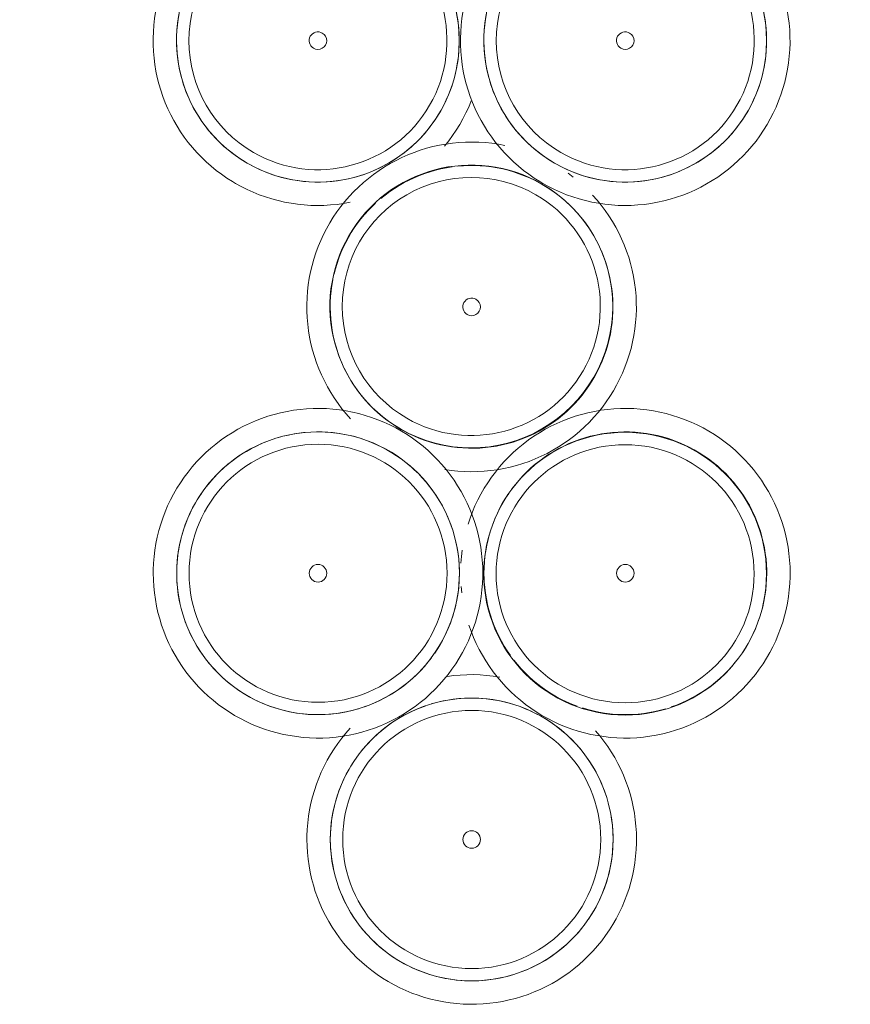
# Model space of a CAD drawing. Extents: x 2744 to 57639, y 3641 to 38820.
# Tile 92 of 179: x 36523 to 36665, y 34235 to 34403. Entities that reach past the tile are written whole.
import ezdxf

# ---------------------------------------------------------------- set-up
doc = ezdxf.new("R2010")
doc.units = 0
doc.header["$LTSCALE"] = 50
doc.layers.get('0').update_dxf_attribs({"linetype": 'CONTINUOUS'})
doc.layers.add('A-GENM', color=8, linetype='CONTINUOUS', lineweight=18)
pattern_1 = [(165, (48077.6, -14474), (-183.013, -683.013), []), (165, (47992.6, -14326.8), (-183.013, -683.013), []), (165, (47987.6, -14318.14), (-183.013, -683.013), []), (165, (47982.6, -14309.5), (-183.013, -683.013), []), (165, (47977.6, -14300.8), (-183.013, -683.013), []), (165, (47972.6, -14292.16), (-183.013, -683.013), []), (165, (47967.6, -14283.5), (-183.013, -683.013), []), (165, (47962.6, -14274.84), (-183.013, -683.013), [])]

# ---------------------------------------------------------------- blocks, each defined once
blk = doc.blocks.new('22_KA_stijgerbuizenwand sectie - Type-7988461-Plotview 4e Verdieping - schaal 1 op 100')
at = {"layer": 'A-GENM'}
blk.add_line((-1.81, 43.22), (-1.7, 42.1), dxfattribs=at)
at = {"layer": 'A-GENM', "flags": 128}
for points in [[(1.9, 45.47), (1.88, 46.59), (1.81, 47.72), (1.7, 48.84), (1.54, 49.95), (1.34, 51.06), (1.09, 52.16), (0.8, 53.25), (0.47, 54.32), (0.1, 55.38), (-0.32, 56.43), (-0.78, 57.46), (-1.28, 58.47), (-1.82, 59.45), (-2.4, 60.42), (-3.02, 61.36), (-3.67, 62.28), (-4.36, 63.17), (-5.09, 64.03), (-5.85, 64.86), (-6.64, 65.66), (-7.46, 66.43), (-8.31, 67.16), (-9.2, 67.86), (-10.11, 68.53), (-11.04, 69.15), (-12, 69.74), (-12.98, 70.29), (-13.99, 70.8), (-15.01, 71.27), (-16.05, 71.7), (-17.11, 72.09), (-18.18, 72.43), (-19.26, 72.74), (-20.36, 72.99), (-21.47, 73.21), (-22.58, 73.38), (-23.7, 73.5), (-24.82, 73.58), (-25.95, 73.61), (-27.07, 73.6), (-28.2, 73.55), (-29.32, 73.45), (-30.43, 73.3), (-31.54, 73.11), (-32.65, 72.88), (-33.74, 72.6), (-34.82, 72.28), (-35.88, 71.92), (-36.93, 71.51), (-37.96, 71.06), (-38.98, 70.57), (-39.97, 70.05), (-40.94, 69.48), (-41.89, 68.87), (-42.82, 68.23), (-43.71, 67.54), (-44.58, 66.83), (-45.42, 66.08), (-46.23, 65.3), (-47.01, 64.48), (-47.75, 63.64), (-48.46, 62.76), (-49.13, 61.86), (-49.77, 60.93), (-50.37, 59.98), (-50.93, 59), (-51.45, 58), (-51.94, 56.99), (-52.38, 55.95), (-52.77, 54.9), (-53.13, 53.83), (-53.44, 52.75), (-53.71, 51.65), (-53.94, 50.55), (-54.12, 49.44), (-54.25, 48.32), (-54.35, 47.2), (-54.39, 46.07), (-54.4, 45.47)], [(54.4, 45.47), (54.38, 46.59), (54.31, 47.72), (54.2, 48.84), (54.04, 49.95), (53.84, 51.06), (53.59, 52.16), (53.3, 53.25), (52.97, 54.32), (52.6, 55.38), (52.18, 56.43), (51.72, 57.46), (51.22, 58.47), (50.68, 59.45), (50.1, 60.42), (49.48, 61.36), (48.83, 62.28), (48.14, 63.17), (47.41, 64.03), (46.65, 64.86), (45.86, 65.66), (45.04, 66.43), (44.19, 67.16), (43.3, 67.86), (42.39, 68.53), (41.46, 69.15), (40.5, 69.74), (39.52, 70.29), (38.51, 70.8), (37.49, 71.27), (36.45, 71.7), (35.39, 72.09), (34.32, 72.43), (33.24, 72.74), (32.14, 72.99), (31.03, 73.21), (29.92, 73.38), (28.8, 73.5), (27.68, 73.58), (26.55, 73.61), (25.43, 73.6), (24.3, 73.55), (23.18, 73.45), (22.07, 73.3), (20.96, 73.11), (19.85, 72.88), (18.76, 72.6), (17.68, 72.28), (16.62, 71.92), (15.57, 71.51), (14.54, 71.06), (13.52, 70.57), (12.53, 70.05), (11.56, 69.48), (10.61, 68.87), (9.68, 68.23), (8.79, 67.54), (7.92, 66.83), (7.08, 66.08), (6.27, 65.3), (5.49, 64.48), (4.75, 63.64), (4.04, 62.76), (3.37, 61.86), (2.73, 60.93), (2.13, 59.98), (1.57, 59), (1.05, 58), (0.56, 56.99), (0.12, 55.95), (-0.27, 54.9), (-0.63, 53.83)], [(-33.17, 68.6), (-32.24, 68.86), (-31.3, 69.08), (-30.35, 69.26), (-29.4, 69.41), (-28.44, 69.52), (-27.48, 69.59), (-26.51, 69.61), (-25.54, 69.61), (-24.58, 69.56), (-23.62, 69.47), (-22.66, 69.35), (-21.71, 69.19), (-20.76, 68.98), (-19.83, 68.75), (-18.9, 68.47), (-17.99, 68.16), (-17.09, 67.81), (-16.2, 67.43), (-15.33, 67.01), (-14.48, 66.55), (-13.64, 66.06), (-12.83, 65.54), (-12.04, 64.99), (-11.27, 64.41), (-10.52, 63.79), (-9.8, 63.15), (-9.11, 62.48), (-8.44, 61.78), (-7.8, 61.05), (-7.2, 60.3), (-6.62, 59.53), (-6.07, 58.73), (-5.56, 57.92), (-5.07, 57.08), (-4.63, 56.22), (-4.21, 55.35), (-3.84, 54.46), (-3.5, 53.56), (-3.19, 52.64), (-2.92, 51.71), (-2.69, 50.77), (-2.5, 49.83), (-2.34, 48.87), (-2.22, 47.92), (-2.15, 46.95), (-2.11, 45.99)], [(6.88, 59.89), (7.47, 60.65), (8.09, 61.39), (8.75, 62.1), (9.42, 62.79), (10.13, 63.45), (10.86, 64.08), (11.62, 64.68), (12.4, 65.25), (13.2, 65.79), (14.02, 66.29), (14.87, 66.77), (15.73, 67.2), (16.61, 67.61), (17.5, 67.98), (18.41, 68.31), (19.33, 68.6), (20.26, 68.86), (21.2, 69.08), (22.15, 69.26), (23.1, 69.41), (24.06, 69.52), (25.02, 69.59), (25.99, 69.61), (26.96, 69.61), (27.92, 69.56), (28.88, 69.47), (29.84, 69.35), (30.79, 69.19), (31.74, 68.98), (32.67, 68.75), (33.6, 68.47), (34.51, 68.16), (35.41, 67.81), (36.3, 67.43), (37.17, 67.01), (38.02, 66.55), (38.86, 66.06), (39.67, 65.54), (40.46, 64.99), (41.23, 64.41), (41.98, 63.79), (42.7, 63.15), (43.39, 62.48), (44.06, 61.78), (44.7, 61.05), (45.3, 60.3), (45.88, 59.53), (46.43, 58.73), (46.94, 57.92), (47.43, 57.08), (47.87, 56.22), (48.29, 55.35), (48.66, 54.46), (49, 53.56), (49.31, 52.64), (49.58, 51.71), (49.81, 50.77), (50, 49.83), (50.16, 48.87), (50.28, 47.92), (50.35, 46.95), (50.39, 45.99), (50.4, 45.47)], [(-45.62, 59.89), (-45.03, 60.65), (-44.41, 61.39), (-43.75, 62.1), (-43.08, 62.79), (-42.37, 63.45), (-41.64, 64.08), (-40.88, 64.68), (-40.1, 65.25), (-39.3, 65.79), (-38.48, 66.29), (-37.63, 66.77), (-36.77, 67.2), (-35.89, 67.61), (-35, 67.98), (-34.09, 68.31)], [(-50.4, 45.47), (-50.38, 46.43), (-50.32, 47.4), (-50.23, 48.36), (-50.09, 49.31), (-49.92, 50.26), (-49.71, 51.21), (-49.46, 52.14), (-49.17, 53.06), (-48.85, 53.97), (-48.49, 54.87), (-48.1, 55.75), (-47.67, 56.62), (-47.21, 57.47), (-46.71, 58.29), (-46.18, 59.1)], [(2.1, 45.47), (2.12, 46.43), (2.18, 47.4), (2.27, 48.36), (2.41, 49.31), (2.58, 50.26), (2.79, 51.21), (3.04, 52.14), (3.33, 53.06), (3.65, 53.97), (4.01, 54.87), (4.4, 55.75), (4.83, 56.62), (5.29, 57.47), (5.79, 58.29), (6.32, 59.1)], [(-1.62, 49.44), (-1.75, 48.32), (-1.85, 47.2)], [(-54.4, 45.47), (-54.38, 44.34), (-54.31, 43.22), (-54.2, 42.1), (-54.04, 40.98), (-53.84, 39.87), (-53.59, 38.78), (-53.3, 37.69), (-52.97, 36.61), (-52.6, 35.55), (-52.18, 34.5), (-51.72, 33.48), (-51.22, 32.47), (-50.68, 31.48), (-50.1, 30.51), (-49.48, 29.57), (-48.83, 28.66), (-48.14, 27.77), (-47.41, 26.9), (-46.65, 26.07), (-45.86, 25.27), (-45.04, 24.5), (-44.19, 23.77), (-43.3, 23.07), (-42.39, 22.41), (-41.46, 21.78), (-40.5, 21.19), (-39.52, 20.64), (-38.51, 20.13), (-37.49, 19.66), (-36.45, 19.23), (-35.39, 18.84), (-34.32, 18.5), (-33.24, 18.2), (-32.14, 17.94), (-31.03, 17.73), (-29.92, 17.56), (-28.8, 17.43), (-27.68, 17.35), (-26.55, 17.32), (-25.43, 17.33), (-24.3, 17.38), (-23.18, 17.48), (-22.07, 17.63), (-20.96, 17.82), (-19.85, 18.05), (-18.76, 18.33), (-17.68, 18.65), (-16.62, 19.02), (-15.57, 19.42), (-14.54, 19.87), (-13.52, 20.36), (-12.53, 20.89), (-11.56, 21.46), (-10.61, 22.06), (-9.68, 22.71), (-8.79, 23.39), (-7.92, 24.1), (-7.08, 24.85), (-6.27, 25.64), (-5.49, 26.45), (-4.75, 27.3), (-4.04, 28.17), (-3.37, 29.07), (-2.73, 30), (-2.13, 30.95), (-1.57, 31.93), (-1.05, 32.93), (-0.56, 33.95), (-0.12, 34.98), (0.27, 36.04), (0.63, 37.1), (0.94, 38.19), (1.21, 39.28), (1.44, 40.38), (1.62, 41.49), (1.75, 42.61), (1.85, 43.73), (1.89, 44.86), (1.9, 45.47)], [(-2.1, 45.47), (-2.12, 44.5), (-2.18, 43.54), (-2.27, 42.58), (-2.41, 41.62), (-2.58, 40.67), (-2.79, 39.73), (-3.04, 38.79), (-3.33, 37.87), (-3.65, 36.96), (-4.01, 36.06), (-4.4, 35.18), (-4.83, 34.31), (-5.29, 33.47), (-5.79, 32.64), (-6.32, 31.83)], [(-0.47, 36.61), (-0.1, 35.55), (0.32, 34.5), (0.78, 33.48), (1.28, 32.47), (1.82, 31.48), (2.4, 30.51), (3.02, 29.57), (3.67, 28.66), (4.36, 27.77), (5.09, 26.9), (5.85, 26.07), (6.64, 25.27), (7.46, 24.5), (8.31, 23.77), (9.2, 23.07), (10.11, 22.41), (11.04, 21.78), (12, 21.19), (12.98, 20.64), (13.99, 20.13), (15.01, 19.66), (16.05, 19.23), (17.11, 18.84), (18.18, 18.5), (19.26, 18.2), (20.36, 17.94), (21.47, 17.73), (22.58, 17.56), (23.7, 17.43), (24.82, 17.35), (25.95, 17.32), (27.07, 17.33), (28.2, 17.38), (29.32, 17.48), (30.43, 17.63), (31.54, 17.82), (32.65, 18.05), (33.74, 18.33), (34.82, 18.65), (35.88, 19.02), (36.93, 19.42), (37.96, 19.87), (38.98, 20.36), (39.97, 20.89), (40.94, 21.46), (41.89, 22.06), (42.82, 22.71), (43.71, 23.39), (44.58, 24.1), (45.42, 24.85), (46.23, 25.64), (47.01, 26.45), (47.75, 27.3), (48.46, 28.17), (49.13, 29.07), (49.77, 30), (50.37, 30.95), (50.93, 31.93), (51.45, 32.93), (51.94, 33.95), (52.38, 34.98), (52.77, 36.04), (53.13, 37.1), (53.44, 38.19), (53.71, 39.28), (53.94, 40.38), (54.12, 41.49), (54.25, 42.61), (54.35, 43.73), (54.39, 44.86), (54.4, 45.47)], [(50.4, 45.47), (50.38, 44.5), (50.32, 43.54), (50.23, 42.58), (50.09, 41.62), (49.92, 40.67), (49.71, 39.73), (49.46, 38.79), (49.17, 37.87), (48.85, 36.96), (48.49, 36.06), (48.1, 35.18), (47.67, 34.31), (47.21, 33.47), (46.71, 32.64), (46.18, 31.83)], [(-19.33, 22.33), (-20.26, 22.07), (-21.2, 21.85), (-22.15, 21.67), (-23.1, 21.52), (-24.06, 21.42), (-25.02, 21.35), (-25.99, 21.32), (-26.96, 21.33), (-27.92, 21.37), (-28.88, 21.46), (-29.84, 21.58), (-30.79, 21.75), (-31.74, 21.95), (-32.67, 22.19), (-33.6, 22.46), (-34.51, 22.77), (-35.41, 23.12), (-36.3, 23.51), (-37.17, 23.93), (-38.02, 24.38), (-38.86, 24.87), (-39.67, 25.39), (-40.46, 25.94), (-41.23, 26.53), (-41.98, 27.14), (-42.7, 27.78), (-43.39, 28.45), (-44.06, 29.15), (-44.7, 29.88), (-45.3, 30.63), (-45.88, 31.4), (-46.43, 32.2), (-46.94, 33.02), (-47.43, 33.85), (-47.87, 34.71), (-48.29, 35.58), (-48.66, 36.47), (-49, 37.38), (-49.31, 38.29), (-49.58, 39.22), (-49.81, 40.16), (-50, 41.1), (-50.16, 42.06), (-50.28, 43.02), (-50.35, 43.98), (-50.39, 44.94)], [(6.62, 31.4), (6.07, 32.2), (5.56, 33.02), (5.07, 33.85), (4.63, 34.71), (4.21, 35.58), (3.84, 36.47), (3.5, 37.38), (3.19, 38.29), (2.92, 39.22), (2.69, 40.16), (2.5, 41.1), (2.34, 42.06), (2.22, 43.02), (2.15, 43.98), (2.11, 44.94)], [(-6.88, 31.04), (-7.47, 30.28), (-8.09, 29.54), (-8.75, 28.83), (-9.42, 28.14), (-10.13, 27.48), (-10.86, 26.85), (-11.62, 26.25), (-12.4, 25.68), (-13.2, 25.14), (-14.02, 24.64), (-14.87, 24.17), (-15.73, 23.73), (-16.61, 23.33), (-17.5, 22.96), (-18.41, 22.63)], [(17.99, 22.77), (17.09, 23.12), (16.2, 23.51), (15.33, 23.93), (14.48, 24.38), (13.64, 24.87), (12.83, 25.39), (12.04, 25.94), (11.27, 26.53), (10.52, 27.14), (9.8, 27.78), (9.11, 28.45), (8.44, 29.15), (7.8, 29.88), (7.2, 30.63)], [(45.62, 31.04), (45.03, 30.28), (44.41, 29.54), (43.75, 28.83), (43.08, 28.14), (42.37, 27.48), (41.64, 26.85), (40.88, 26.25), (40.1, 25.68), (39.3, 25.14), (38.48, 24.64), (37.63, 24.17), (36.77, 23.73), (35.89, 23.33), (35, 22.96), (34.09, 22.63)], [(4.78, 27.74), (3.67, 27.91), (2.55, 28.03), (1.43, 28.11), (0.3, 28.15), (-0.82, 28.14), (-1.95, 28.08), (-3.07, 27.98), (-4.18, 27.84)], [(-6.92, 23.14), (-5.99, 23.39), (-5.05, 23.62), (-4.1, 23.8), (-3.15, 23.94), (-2.19, 24.05), (-1.23, 24.12), (-0.26, 24.15), (0.71, 24.14), (1.67, 24.09), (2.63, 24.01), (3.59, 23.88), (4.54, 23.72), (5.49, 23.52), (6.42, 23.28), (7.35, 23), (8.26, 22.69), (9.16, 22.34), (10.05, 21.96), (10.92, 21.54), (11.77, 21.09), (12.61, 20.6), (13.42, 20.08), (14.21, 19.53), (14.98, 18.94), (15.73, 18.33), (16.45, 17.68), (17.14, 17.01), (17.81, 16.31), (18.45, 15.59), (19.05, 14.84), (19.63, 14.06), (20.18, 13.27), (20.69, 12.45), (21.18, 11.61), (21.62, 10.76), (22.04, 9.88), (22.41, 8.99), (22.75, 8.09), (23.06, 7.17), (23.33, 6.25), (23.56, 5.31), (23.75, 4.36), (23.91, 3.41), (24.03, 2.45), (24.1, 1.49), (24.14, 0.52)], [(-19.37, 14.42), (-18.78, 15.19), (-18.16, 15.92), (-17.5, 16.64), (-16.83, 17.32), (-16.12, 17.98), (-15.39, 18.61), (-14.63, 19.21), (-13.85, 19.78), (-13.05, 20.32), (-12.23, 20.83), (-11.38, 21.3), (-10.52, 21.74), (-9.64, 22.14), (-8.75, 22.51), (-7.84, 22.84)], [(33.17, 22.33), (32.24, 22.07), (31.3, 21.85), (30.35, 21.67), (29.4, 21.52), (28.44, 21.42), (27.48, 21.35), (26.51, 21.32), (25.54, 21.33), (24.58, 21.37), (23.62, 21.46), (22.66, 21.58), (21.71, 21.75), (20.76, 21.95), (19.83, 22.19), (18.9, 22.46)], [(-20.76, 19.01), (-21.5, 18.17), (-22.21, 17.29), (-22.88, 16.39), (-23.52, 15.46), (-24.12, 14.51), (-24.68, 13.54), (-25.2, 12.54), (-25.69, 11.52), (-26.13, 10.48), (-26.52, 9.43), (-26.88, 8.36), (-27.19, 7.28), (-27.46, 6.19), (-27.69, 5.08), (-27.87, 3.97), (-28, 2.85), (-28.1, 1.73), (-28.14, 0.61), (-28.15, 0)], [(28.15, 0), (28.13, 1.13), (28.06, 2.25), (27.95, 3.37), (27.79, 4.48), (27.59, 5.59), (27.34, 6.69), (27.05, 7.78), (26.72, 8.86), (26.35, 9.92), (25.93, 10.96), (25.47, 11.99), (24.97, 13), (24.43, 13.99), (23.85, 14.95), (23.23, 15.89), (22.58, 16.81), (21.89, 17.7), (21.16, 18.56)], [(-24.15, 0), (-24.13, 0.97), (-24.07, 1.93), (-23.98, 2.89), (-23.84, 3.85), (-23.67, 4.8), (-23.46, 5.74), (-23.21, 6.67), (-22.92, 7.6), (-22.6, 8.51), (-22.24, 9.4), (-21.85, 10.29), (-21.42, 11.15), (-20.96, 12), (-20.46, 12.83), (-19.93, 13.64)], [(-28.15, 0), (-28.13, -1.13), (-28.06, -2.25), (-27.95, -3.37), (-27.79, -4.48), (-27.59, -5.59), (-27.34, -6.69), (-27.05, -7.78), (-26.72, -8.86), (-26.35, -9.92), (-25.93, -10.96), (-25.47, -11.99), (-24.97, -13), (-24.43, -13.99), (-23.85, -14.95), (-23.23, -15.89), (-22.58, -16.81), (-21.89, -17.7), (-21.16, -18.56), (-20.4, -19.39), (-19.61, -20.19), (-18.79, -20.96), (-17.94, -21.7), (-17.05, -22.4), (-16.14, -23.06), (-15.21, -23.69), (-14.25, -24.28), (-13.27, -24.83), (-12.26, -25.34), (-11.24, -25.81), (-10.2, -26.24), (-9.14, -26.62), (-8.07, -26.97), (-6.99, -27.27), (-5.89, -27.53), (-4.78, -27.74), (-3.67, -27.91), (-2.55, -28.03), (-1.43, -28.11), (-0.3, -28.15), (0.82, -28.14), (1.95, -28.08), (3.07, -27.98), (4.18, -27.84), (5.29, -27.65), (6.4, -27.41), (7.49, -27.14), (8.57, -26.82), (9.63, -26.45), (10.68, -26.04), (11.71, -25.6), (12.73, -25.11), (13.72, -24.58), (14.69, -24.01), (15.64, -23.4), (16.57, -22.76), (17.46, -22.08), (18.33, -21.36), (19.17, -20.61), (19.98, -19.83), (20.76, -19.01), (21.5, -18.17), (22.21, -17.29), (22.88, -16.39), (23.52, -15.46), (24.12, -14.51), (24.68, -13.54), (25.2, -12.54), (25.69, -11.52), (26.13, -10.48), (26.52, -9.43), (26.88, -8.36), (27.19, -7.28), (27.46, -6.19), (27.69, -5.08), (27.87, -3.97), (28, -2.85), (28.1, -1.73), (28.14, -0.61), (28.15, 0)], [(24.15, 0), (24.13, -0.97), (24.07, -1.93), (23.98, -2.89), (23.84, -3.85), (23.67, -4.8), (23.46, -5.74), (23.21, -6.67), (22.92, -7.6), (22.6, -8.51), (22.24, -9.4), (21.85, -10.29), (21.42, -11.15), (20.96, -12), (20.46, -12.83), (19.93, -13.64)], [(6.92, -23.14), (5.99, -23.39), (5.05, -23.62), (4.1, -23.8), (3.15, -23.94), (2.19, -24.05), (1.23, -24.12), (0.26, -24.15), (-0.71, -24.14), (-1.67, -24.09), (-2.63, -24.01), (-3.59, -23.88), (-4.54, -23.72), (-5.49, -23.52), (-6.42, -23.28), (-7.35, -23), (-8.26, -22.69), (-9.16, -22.34), (-10.05, -21.96), (-10.92, -21.54), (-11.77, -21.09), (-12.61, -20.6), (-13.42, -20.08), (-14.21, -19.53), (-14.98, -18.94), (-15.73, -18.33), (-16.45, -17.68), (-17.14, -17.01), (-17.81, -16.31), (-18.45, -15.59), (-19.05, -14.84), (-19.63, -14.06), (-20.18, -13.27), (-20.69, -12.45), (-21.18, -11.61), (-21.62, -10.76), (-22.04, -9.88), (-22.41, -8.99), (-22.75, -8.09), (-23.06, -7.17), (-23.33, -6.25), (-23.56, -5.31), (-23.75, -4.36), (-23.91, -3.41), (-24.03, -2.45), (-24.1, -1.49), (-24.14, -0.52)], [(19.37, -14.42), (18.78, -15.19), (18.16, -15.92), (17.5, -16.64), (16.83, -17.32), (16.12, -17.98), (15.39, -18.61), (14.63, -19.21), (13.85, -19.78), (13.05, -20.32), (12.23, -20.83), (11.38, -21.3), (10.52, -21.74), (9.64, -22.14), (8.75, -22.51), (7.84, -22.84)]]:
    blk.add_lwpolyline(points, dxfattribs=at)
at = {"layer": 'A-GENM'}
for centre, radius, start, end in [((-26.25, 45.47), 24.15, 360, 180), ((26.21, 45.39), 24.15, 360, 180), ((-26.25, 45.47), 22.04, 0, 180), ((26.21, 45.39), 22.04, 0, 180), ((-26.25, 45.47), 24.15, 180, 360), ((-26.25, 45.47), 22.04, 180, 0), ((-26.25, 45.47), 1.5, 360, 180), ((-26.25, 45.47), 1.5, 180, 360), ((26.25, 45.47), 1.5, 360, 180), ((26.25, 45.47), 1.5, 180, 360), ((26.21, 45.39), 24.15, 180, 360), ((26.21, 45.39), 22.04, 180, 0), ((0, 0), 24.15, 360, 180), ((0, 0), 22.04, 0, 180), ((0, 0), 24.15, 180, 360), ((0, 0), 22.04, 180, 0), ((0, 0), 1.5, 360, 180), ((0, 0), 1.5, 180, 360)]:
    blk.add_arc(centre, radius, start, end, dxfattribs=at)
blk = doc.blocks.new('22_KA_stijgerbuizenwand sectie - Type-V86-Plotview 4e Verdieping - schaal 1 op 100')
at = {"layer": 'A-GENM'}
h = blk.add_hatch(dxfattribs=at)
h.set_pattern_fill('FP_343', color=256, style=0, pattern_type=2)
h.set_pattern_definition(pattern_1)
h.paths.add_polyline_path([(-6.71, 59.66), (-18.79, 68.43), (-33.71, 68.43), (-45.79, 59.66), (-50.4, 45.47), (-45.79, 31.27), (-33.71, 22.5), (-18.79, 22.5), (-6.71, 31.27), (-2.1, 45.47)], flags=0)
h.paths.add_polyline_path([(-8.42, 58.42), (-4.21, 45.47), (-8.42, 32.51), (-19.44, 24.51), (-33.06, 24.51), (-44.08, 32.51), (-48.29, 45.47), (-44.08, 58.42), (-33.06, 66.42), (-19.44, 66.42)], flags=0)
h = blk.add_hatch(dxfattribs=at)
h.set_pattern_fill('FP_343', color=256, style=0, pattern_type=2)
h.set_pattern_definition(pattern_1)
h.paths.add_polyline_path([(45.74, 59.59), (33.67, 68.36), (18.74, 68.36), (6.67, 59.59), (2.06, 45.39), (6.67, 31.2), (19.1, 22.42), (33.67, 22.42), (45.74, 31.2), (50.36, 45.39)], flags=0)
h.paths.add_polyline_path([(44.03, 58.34), (48.24, 45.39), (44.03, 32.44), (33.02, 24.43), (17.87, 25.54), (8.38, 32.44), (4.77, 47.24), (8.38, 58.34), (19.4, 66.35), (33.02, 66.35)], flags=0)
h = blk.add_hatch(dxfattribs=at)
h.set_pattern_fill('FP_343', color=256, style=0, pattern_type=2)
h.set_pattern_definition(pattern_1)
h.paths.add_polyline_path([(19.54, 14.2), (7.46, 22.97), (-7.46, 22.97), (-19.54, 14.2), (-24.15, 0), (-19.54, -14.2), (-7.46, -22.97), (7.46, -22.97), (19.54, -14.2), (24.15, 0)], flags=0)
h.paths.add_polyline_path([(17.83, 12.95), (22.04, 0), (17.83, -12.95), (6.81, -20.96), (-6.81, -20.96), (-17.83, -12.95), (-22.04, 0), (-17.83, 12.95), (-6.81, 20.96), (8.19, 19.96)], flags=0)
blk.add_line((-1.62, 49.44), (-1.75, 48.32), dxfattribs=at)
at = {"layer": 'A-GENM', "flags": 128}
for points in [[(1.9, 45.47), (1.88, 46.59), (1.81, 47.72), (1.7, 48.84), (1.54, 49.95), (1.34, 51.06), (1.09, 52.16), (0.8, 53.25), (0.47, 54.32), (0.1, 55.38), (-0.32, 56.43), (-0.78, 57.46), (-1.28, 58.47), (-1.82, 59.45), (-2.4, 60.42), (-3.02, 61.36), (-3.67, 62.28), (-4.36, 63.17), (-5.09, 64.03), (-5.85, 64.86), (-6.64, 65.66), (-7.46, 66.43), (-8.31, 67.16), (-9.2, 67.86), (-10.11, 68.53), (-11.04, 69.15), (-12, 69.74), (-12.98, 70.29), (-13.99, 70.8), (-15.01, 71.27), (-16.05, 71.7), (-17.11, 72.09), (-18.18, 72.43), (-19.26, 72.74), (-20.36, 72.99), (-21.47, 73.21), (-22.58, 73.38), (-23.7, 73.5), (-24.82, 73.58), (-25.95, 73.61), (-27.07, 73.6), (-28.2, 73.55), (-29.32, 73.45), (-30.43, 73.3), (-31.54, 73.11), (-32.65, 72.88), (-33.74, 72.6), (-34.82, 72.28), (-35.88, 71.92), (-36.93, 71.51), (-37.96, 71.06), (-38.98, 70.57), (-39.97, 70.05), (-40.94, 69.48), (-41.89, 68.87), (-42.82, 68.23), (-43.71, 67.54), (-44.58, 66.83), (-45.42, 66.08), (-46.23, 65.3), (-47.01, 64.48), (-47.75, 63.64), (-48.46, 62.76), (-49.13, 61.86), (-49.77, 60.93), (-50.37, 59.98), (-50.93, 59), (-51.45, 58), (-51.94, 56.99), (-52.38, 55.95), (-52.77, 54.9), (-53.13, 53.83), (-53.44, 52.75), (-53.71, 51.65), (-53.94, 50.55), (-54.12, 49.44), (-54.25, 48.32), (-54.35, 47.2), (-54.39, 46.07), (-54.4, 45.47)], [(52.6, 55.38), (52.18, 56.43), (51.72, 57.46), (51.22, 58.47), (50.68, 59.45), (50.1, 60.42), (49.48, 61.36), (48.83, 62.28), (48.14, 63.17), (47.41, 64.03), (46.65, 64.86), (45.86, 65.66), (45.04, 66.43), (44.19, 67.16), (43.3, 67.86), (42.39, 68.53), (41.46, 69.15), (40.5, 69.74), (39.52, 70.29), (38.51, 70.8), (37.49, 71.27), (36.45, 71.7), (35.39, 72.09), (34.32, 72.43), (33.24, 72.74), (32.14, 72.99), (31.03, 73.21), (29.92, 73.38), (28.8, 73.5), (27.68, 73.58), (26.55, 73.61), (25.43, 73.6), (24.3, 73.55), (23.18, 73.45), (22.07, 73.3), (20.96, 73.11), (19.85, 72.88), (18.76, 72.6), (17.68, 72.28), (16.62, 71.92), (15.57, 71.51), (14.54, 71.06), (13.52, 70.57), (12.53, 70.05), (11.56, 69.48), (10.61, 68.87), (9.68, 68.23), (8.79, 67.54), (7.92, 66.83), (7.08, 66.08), (6.27, 65.3), (5.49, 64.48), (4.75, 63.64), (4.04, 62.76), (3.37, 61.86), (2.73, 60.93), (2.13, 59.98), (1.57, 59), (1.05, 58), (0.56, 56.99), (0.12, 55.95), (-0.27, 54.9), (-0.63, 53.83)], [(-33.17, 68.6), (-32.24, 68.86), (-31.3, 69.08), (-30.35, 69.26), (-29.4, 69.41), (-28.44, 69.52), (-27.48, 69.59), (-26.51, 69.61), (-25.54, 69.61), (-24.58, 69.56), (-23.62, 69.47), (-22.66, 69.35), (-21.71, 69.19), (-20.76, 68.98), (-19.83, 68.75), (-18.9, 68.47), (-17.99, 68.16), (-17.09, 67.81), (-16.2, 67.43), (-15.33, 67.01), (-14.48, 66.55), (-13.64, 66.06), (-12.83, 65.54), (-12.04, 64.99), (-11.27, 64.41), (-10.52, 63.79), (-9.8, 63.15), (-9.11, 62.48), (-8.44, 61.78), (-7.8, 61.05), (-7.2, 60.3), (-6.62, 59.53), (-6.07, 58.73), (-5.56, 57.92), (-5.07, 57.08), (-4.63, 56.22), (-4.21, 55.35), (-3.84, 54.46), (-3.5, 53.56), (-3.19, 52.64), (-2.92, 51.71), (-2.69, 50.77), (-2.5, 49.83), (-2.34, 48.87), (-2.22, 47.92), (-2.15, 46.95), (-2.11, 45.99)], [(6.88, 59.89), (7.47, 60.65), (8.09, 61.39), (8.75, 62.1), (9.42, 62.79), (10.13, 63.45), (10.86, 64.08), (11.62, 64.68), (12.4, 65.25), (13.2, 65.79), (14.02, 66.29), (14.87, 66.77), (15.73, 67.2), (16.61, 67.61), (17.5, 67.98), (18.41, 68.31), (19.33, 68.6), (20.26, 68.86), (21.2, 69.08), (22.15, 69.26), (23.1, 69.41), (24.06, 69.52), (25.02, 69.59), (25.99, 69.61), (26.96, 69.61), (27.92, 69.56), (28.88, 69.47), (29.84, 69.35), (30.79, 69.19), (31.74, 68.98), (32.67, 68.75), (33.6, 68.47), (34.51, 68.16), (35.41, 67.81), (36.3, 67.43), (37.17, 67.01), (38.02, 66.55), (38.86, 66.06), (39.67, 65.54), (40.46, 64.99), (41.23, 64.41), (41.98, 63.79), (42.7, 63.15), (43.39, 62.48), (44.06, 61.78), (44.7, 61.05), (45.3, 60.3), (45.88, 59.53), (46.43, 58.73), (46.94, 57.92), (47.43, 57.08), (47.87, 56.22), (48.29, 55.35), (48.66, 54.46), (49, 53.56), (49.31, 52.64), (49.58, 51.71), (49.81, 50.77), (50, 49.83), (50.16, 48.87), (50.28, 47.92), (50.35, 46.95), (50.39, 45.99), (50.4, 45.47)], [(-45.62, 59.89), (-45.03, 60.65), (-44.41, 61.39), (-43.75, 62.1), (-43.08, 62.79), (-42.37, 63.45), (-41.64, 64.08), (-40.88, 64.68), (-40.1, 65.25), (-39.3, 65.79), (-38.48, 66.29), (-37.63, 66.77), (-36.77, 67.2), (-35.89, 67.61), (-35, 67.98), (-34.09, 68.31)], [(-50.4, 45.47), (-50.38, 46.43), (-50.32, 47.4), (-50.23, 48.36), (-50.09, 49.31), (-49.92, 50.26), (-49.71, 51.21), (-49.46, 52.14), (-49.17, 53.06), (-48.85, 53.97), (-48.49, 54.87), (-48.1, 55.75), (-47.67, 56.62), (-47.21, 57.47), (-46.71, 58.29), (-46.18, 59.1)], [(2.1, 45.47), (2.12, 46.43), (2.18, 47.4), (2.27, 48.36), (2.41, 49.31), (2.58, 50.26), (2.79, 51.21), (3.04, 52.14), (3.33, 53.06), (3.65, 53.97), (4.01, 54.87), (4.4, 55.75), (4.83, 56.62), (5.29, 57.47), (5.79, 58.29), (6.32, 59.1)], [(-54.4, 45.47), (-54.38, 44.34), (-54.31, 43.22), (-54.2, 42.1), (-54.04, 40.98), (-53.84, 39.87), (-53.59, 38.78), (-53.3, 37.69), (-52.97, 36.61), (-52.6, 35.55), (-52.18, 34.5), (-51.72, 33.48), (-51.22, 32.47), (-50.68, 31.48), (-50.1, 30.51), (-49.48, 29.57), (-48.83, 28.66), (-48.14, 27.77), (-47.41, 26.9), (-46.65, 26.07), (-45.86, 25.27), (-45.04, 24.5), (-44.19, 23.77), (-43.3, 23.07), (-42.39, 22.41), (-41.46, 21.78), (-40.5, 21.19), (-39.52, 20.64), (-38.51, 20.13), (-37.49, 19.66), (-36.45, 19.23), (-35.39, 18.84), (-34.32, 18.5), (-33.24, 18.2), (-32.14, 17.94), (-31.03, 17.73), (-29.92, 17.56), (-28.8, 17.43), (-27.68, 17.35), (-26.55, 17.32), (-25.43, 17.33), (-24.3, 17.38), (-23.18, 17.48), (-22.07, 17.63), (-20.96, 17.82), (-19.85, 18.05), (-18.76, 18.33), (-17.68, 18.65), (-16.62, 19.02), (-15.57, 19.42), (-14.54, 19.87), (-13.52, 20.36), (-12.53, 20.89), (-11.56, 21.46), (-10.61, 22.06), (-9.68, 22.71), (-8.79, 23.39), (-7.92, 24.1), (-7.08, 24.85), (-6.27, 25.64), (-5.49, 26.45), (-4.75, 27.3), (-4.04, 28.17), (-3.37, 29.07), (-2.73, 30), (-2.13, 30.95), (-1.57, 31.93), (-1.05, 32.93), (-0.56, 33.95), (-0.12, 34.98), (0.27, 36.04), (0.63, 37.1), (0.94, 38.19), (1.21, 39.28), (1.44, 40.38), (1.62, 41.49), (1.75, 42.61), (1.85, 43.73), (1.89, 44.86), (1.9, 45.47)], [(-2.1, 45.47), (-2.12, 44.5), (-2.18, 43.54), (-2.27, 42.58), (-2.41, 41.62), (-2.58, 40.67), (-2.79, 39.73), (-3.04, 38.79), (-3.33, 37.87), (-3.65, 36.96), (-4.01, 36.06), (-4.4, 35.18), (-4.83, 34.31), (-5.29, 33.47), (-5.79, 32.64), (-6.32, 31.83)], [(50.4, 45.47), (50.38, 44.5), (50.32, 43.54), (50.23, 42.58), (50.09, 41.62), (49.92, 40.67), (49.71, 39.73), (49.46, 38.79), (49.17, 37.87), (48.85, 36.96), (48.49, 36.06), (48.1, 35.18), (47.67, 34.31), (47.21, 33.47), (46.71, 32.64), (46.18, 31.83)], [(-19.33, 22.33), (-20.26, 22.07), (-21.2, 21.85), (-22.15, 21.67), (-23.1, 21.52), (-24.06, 21.42), (-25.02, 21.35), (-25.99, 21.32), (-26.96, 21.33), (-27.92, 21.37), (-28.88, 21.46), (-29.84, 21.58), (-30.79, 21.75), (-31.74, 21.95), (-32.67, 22.19), (-33.6, 22.46), (-34.51, 22.77), (-35.41, 23.12), (-36.3, 23.51), (-37.17, 23.93), (-38.02, 24.38), (-38.86, 24.87), (-39.67, 25.39), (-40.46, 25.94), (-41.23, 26.53), (-41.98, 27.14), (-42.7, 27.78), (-43.39, 28.45), (-44.06, 29.15), (-44.7, 29.88), (-45.3, 30.63), (-45.88, 31.4), (-46.43, 32.2), (-46.94, 33.02), (-47.43, 33.85), (-47.87, 34.71), (-48.29, 35.58), (-48.66, 36.47), (-49, 37.38), (-49.31, 38.29), (-49.58, 39.22), (-49.81, 40.16), (-50, 41.1), (-50.16, 42.06), (-50.28, 43.02), (-50.35, 43.98), (-50.39, 44.94)], [(6.62, 31.4), (6.07, 32.2), (5.56, 33.02), (5.07, 33.85), (4.63, 34.71), (4.21, 35.58), (3.84, 36.47), (3.5, 37.38), (3.19, 38.29), (2.92, 39.22), (2.69, 40.16), (2.5, 41.1), (2.34, 42.06), (2.22, 43.02), (2.15, 43.98), (2.11, 44.94)], [(-0.47, 36.61), (-0.1, 35.55), (0.32, 34.5), (0.78, 33.48), (1.28, 32.47), (1.82, 31.48), (2.4, 30.51), (3.02, 29.57), (3.67, 28.66), (4.36, 27.77), (5.09, 26.9), (5.85, 26.07), (6.64, 25.27), (7.46, 24.5), (8.31, 23.77), (9.2, 23.07), (10.11, 22.41), (11.04, 21.78), (12, 21.19), (12.98, 20.64), (13.99, 20.13), (15.01, 19.66), (16.05, 19.23), (17.11, 18.84), (18.18, 18.5), (19.26, 18.2), (20.36, 17.94), (21.47, 17.73), (22.58, 17.56), (23.7, 17.43), (24.82, 17.35), (25.95, 17.32), (27.07, 17.33), (28.2, 17.38), (29.32, 17.48), (30.43, 17.63), (31.54, 17.82), (32.65, 18.05), (33.74, 18.33), (34.82, 18.65), (35.88, 19.02), (36.93, 19.42), (37.96, 19.87), (38.98, 20.36), (39.97, 20.89), (40.94, 21.46), (41.89, 22.06), (42.82, 22.71), (43.71, 23.39), (44.58, 24.1), (45.42, 24.85), (46.23, 25.64), (47.01, 26.45), (47.75, 27.3), (48.46, 28.17), (49.13, 29.07), (49.77, 30), (50.37, 30.95), (50.93, 31.93), (51.45, 32.93), (51.94, 33.95), (52.38, 34.98), (52.77, 36.04), (53.13, 37.1)], [(-6.88, 31.04), (-7.47, 30.28), (-8.09, 29.54), (-8.75, 28.83), (-9.42, 28.14), (-10.13, 27.48), (-10.86, 26.85), (-11.62, 26.25), (-12.4, 25.68), (-13.2, 25.14), (-14.02, 24.64), (-14.87, 24.17), (-15.73, 23.73), (-16.61, 23.33), (-17.5, 22.96), (-18.41, 22.63)], [(17.99, 22.77), (17.09, 23.12), (16.2, 23.51), (15.33, 23.93), (14.48, 24.38), (13.64, 24.87), (12.83, 25.39), (12.04, 25.94), (11.27, 26.53), (10.52, 27.14), (9.8, 27.78), (9.11, 28.45), (8.44, 29.15), (7.8, 29.88), (7.2, 30.63)], [(45.62, 31.04), (45.03, 30.28), (44.41, 29.54), (43.75, 28.83), (43.08, 28.14), (42.37, 27.48), (41.64, 26.85), (40.88, 26.25), (40.1, 25.68), (39.3, 25.14), (38.48, 24.64), (37.63, 24.17), (36.77, 23.73), (35.89, 23.33), (35, 22.96), (34.09, 22.63)], [(4.78, 27.74), (3.67, 27.91), (2.55, 28.03), (1.43, 28.11), (0.3, 28.15), (-0.82, 28.14), (-1.95, 28.08), (-3.07, 27.98), (-4.18, 27.84)], [(-6.92, 23.14), (-5.99, 23.39), (-5.05, 23.62), (-4.1, 23.8), (-3.15, 23.94), (-2.19, 24.05), (-1.23, 24.12), (-0.26, 24.15), (0.71, 24.14), (1.67, 24.09), (2.63, 24.01), (3.59, 23.88), (4.54, 23.72), (5.49, 23.52), (6.42, 23.28), (7.35, 23), (8.26, 22.69), (9.16, 22.34), (10.05, 21.96), (10.92, 21.54), (11.77, 21.09), (12.61, 20.6), (13.42, 20.08), (14.21, 19.53), (14.98, 18.94), (15.73, 18.33), (16.45, 17.68), (17.14, 17.01), (17.81, 16.31), (18.45, 15.59), (19.05, 14.84), (19.63, 14.06), (20.18, 13.27), (20.69, 12.45), (21.18, 11.61), (21.62, 10.76), (22.04, 9.88), (22.41, 8.99), (22.75, 8.09), (23.06, 7.17), (23.33, 6.25), (23.56, 5.31), (23.75, 4.36), (23.91, 3.41), (24.03, 2.45), (24.1, 1.49), (24.14, 0.52)], [(-19.37, 14.42), (-18.78, 15.19), (-18.16, 15.92), (-17.5, 16.64), (-16.83, 17.32), (-16.12, 17.98), (-15.39, 18.61), (-14.63, 19.21), (-13.85, 19.78), (-13.05, 20.32), (-12.23, 20.83), (-11.38, 21.3), (-10.52, 21.74), (-9.64, 22.14), (-8.75, 22.51), (-7.84, 22.84)], [(33.17, 22.33), (32.24, 22.07), (31.3, 21.85), (30.35, 21.67), (29.4, 21.52), (28.44, 21.42), (27.48, 21.35), (26.51, 21.32), (25.54, 21.33), (24.58, 21.37), (23.62, 21.46), (22.66, 21.58), (21.71, 21.75), (20.76, 21.95), (19.83, 22.19), (19.12, 22.4)], [(-20.76, 19.01), (-21.5, 18.17), (-22.21, 17.29), (-22.88, 16.39), (-23.52, 15.46), (-24.12, 14.51), (-24.68, 13.54), (-25.2, 12.54), (-25.69, 11.52), (-26.13, 10.48)], [(28.15, 0), (28.13, 1.13), (28.06, 2.25), (27.95, 3.37), (27.79, 4.48), (27.59, 5.59), (27.34, 6.69), (27.05, 7.78), (26.72, 8.86), (26.35, 9.92), (25.93, 10.96), (25.47, 11.99), (24.97, 13), (24.43, 13.99), (23.85, 14.95), (23.23, 15.89), (22.58, 16.81), (21.89, 17.7), (21.16, 18.56)], [(-24.15, 0), (-24.13, 0.97), (-24.07, 1.93), (-23.98, 2.89), (-23.84, 3.85), (-23.67, 4.8), (-23.46, 5.74), (-23.21, 6.67), (-22.92, 7.6), (-22.6, 8.51), (-22.24, 9.4), (-21.85, 10.29), (-21.42, 11.15), (-20.96, 12), (-20.46, 12.83), (-19.93, 13.64)], [(-26.72, -8.86), (-26.35, -9.92), (-25.93, -10.96), (-25.47, -11.99), (-24.97, -13), (-24.43, -13.99), (-23.85, -14.95), (-23.23, -15.89), (-22.58, -16.81), (-21.89, -17.7), (-21.16, -18.56), (-20.4, -19.39), (-19.61, -20.19), (-18.79, -20.96), (-17.94, -21.7), (-17.05, -22.4), (-16.14, -23.06), (-15.21, -23.69), (-14.25, -24.28), (-13.27, -24.83), (-12.26, -25.34), (-11.24, -25.81), (-10.2, -26.24), (-9.14, -26.62), (-8.07, -26.97), (-6.99, -27.27), (-5.89, -27.53), (-4.78, -27.74), (-3.67, -27.91), (-2.55, -28.03), (-1.43, -28.11), (-0.3, -28.15), (0.82, -28.14), (1.95, -28.08), (3.07, -27.98), (4.18, -27.84), (5.29, -27.65), (6.4, -27.41), (7.49, -27.14), (8.57, -26.82), (9.63, -26.45), (10.68, -26.04), (11.71, -25.6), (12.73, -25.11), (13.72, -24.58), (14.69, -24.01), (15.64, -23.4), (16.57, -22.76), (17.46, -22.08), (18.33, -21.36), (19.17, -20.61), (19.98, -19.83), (20.76, -19.01), (21.5, -18.17), (22.21, -17.29), (22.88, -16.39), (23.52, -15.46), (24.12, -14.51), (24.68, -13.54), (25.2, -12.54), (25.69, -11.52), (26.13, -10.48), (26.52, -9.43), (26.88, -8.36), (27.19, -7.28), (27.46, -6.19), (27.69, -5.08), (27.87, -3.97), (28, -2.85), (28.1, -1.73), (28.14, -0.61), (28.15, 0)], [(24.15, 0), (24.13, -0.97), (24.07, -1.93), (23.98, -2.89), (23.84, -3.85), (23.67, -4.8), (23.46, -5.74), (23.21, -6.67), (22.92, -7.6), (22.6, -8.51), (22.24, -9.4), (21.85, -10.29), (21.42, -11.15), (20.96, -12), (20.46, -12.83), (19.93, -13.64)], [(6.92, -23.14), (5.99, -23.39), (5.05, -23.62), (4.1, -23.8), (3.15, -23.94), (2.19, -24.05), (1.23, -24.12), (0.26, -24.15), (-0.71, -24.14), (-1.67, -24.09), (-2.63, -24.01), (-3.59, -23.88), (-4.54, -23.72), (-5.49, -23.52), (-6.42, -23.28), (-7.35, -23), (-8.26, -22.69), (-9.16, -22.34), (-10.05, -21.96), (-10.92, -21.54), (-11.77, -21.09), (-12.61, -20.6), (-13.42, -20.08), (-14.21, -19.53), (-14.98, -18.94), (-15.73, -18.33), (-16.45, -17.68), (-17.14, -17.01), (-17.81, -16.31), (-18.45, -15.59), (-19.05, -14.84), (-19.63, -14.06), (-20.18, -13.27), (-20.69, -12.45), (-21.18, -11.61), (-21.62, -10.76), (-22.04, -9.88), (-22.41, -8.99), (-22.75, -8.09), (-23.06, -7.17), (-23.33, -6.25), (-23.56, -5.31), (-23.75, -4.36), (-23.91, -3.41), (-24.03, -2.45), (-24.1, -1.49), (-24.14, -0.52)], [(19.37, -14.42), (18.78, -15.19), (18.16, -15.92), (17.5, -16.64), (16.83, -17.32), (16.12, -17.98), (15.39, -18.61), (14.63, -19.21), (13.85, -19.78), (13.05, -20.32), (12.23, -20.83), (11.38, -21.3), (10.52, -21.74), (9.64, -22.14), (8.75, -22.51), (7.84, -22.84)]]:
    blk.add_lwpolyline(points, dxfattribs=at)
at = {"layer": 'A-GENM'}
for centre, radius, start, end in [((-26.25, 45.47), 24.15, 360, 180), ((26.21, 45.39), 24.15, 360, 180), ((-26.25, 45.47), 22.04, 0, 180), ((26.21, 45.39), 22.04, 0, 180), ((-26.25, 45.47), 24.15, 180, 360), ((-26.25, 45.47), 22.04, 180, 0), ((-26.25, 45.47), 1.5, 360, 180), ((-26.25, 45.47), 1.5, 180, 360), ((26.25, 45.47), 1.5, 360, 180), ((26.25, 45.47), 1.5, 180, 360), ((26.21, 45.39), 24.15, 180, 360), ((26.21, 45.39), 22.04, 180, 0), ((0, 0), 24.15, 360, 180), ((0, 0), 22.04, 0, 180), ((0, 0), 24.15, 180, 360), ((0, 0), 22.04, 180, 0), ((0, 0), 1.5, 360, 180), ((0, 0), 1.5, 180, 360)]:
    blk.add_arc(centre, radius, start, end, dxfattribs=at)
blk = doc.blocks.new('Onderlegger 4e verdieping')
at = {"layer": 'A-GENM', "rotation": 240.0000000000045}
blk.add_blockref('22_KA_stijgerbuizenwand sectie - Type-V86-Plotview 4e Verdieping - schaal 1 op 100', (36573.68, 34399.41), dxfattribs=at)
at = {"layer": 'A-GENM'}
blk.add_blockref('22_KA_stijgerbuizenwand sectie - Type-7988461-Plotview 4e Verdieping - schaal 1 op 100', (36599.95, 34262.98), dxfattribs=at)

msp = doc.modelspace()

# ---------------------------------------------------------------- block references
msp.add_blockref('Onderlegger 4e verdieping', (0, 0))

doc.saveas('drawing.dxf')
